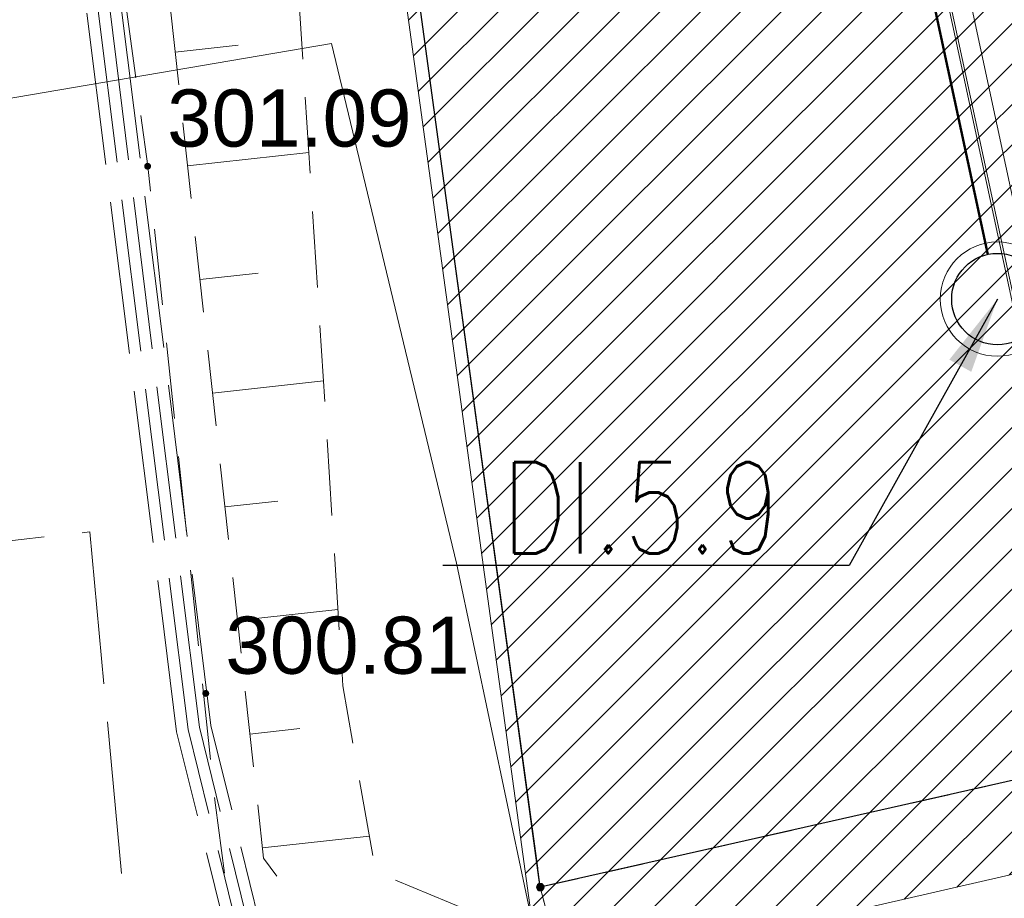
# Model space of a CAD drawing. Header units: metres. Extents: x 6567444 to 13135881, y 5574237 to 11149086.
# Tile 17 of 212: x 6567857 to 6567870, y 5574368 to 5574379. Entities that reach past the tile are written whole.
import ezdxf

# ---------------------------------------------------------------- set-up
doc = ezdxf.new("R2010")
doc.units = ezdxf.units.M
for name, pattern in [('_MDCP$0$L_0_03', [1, 0.5, -0.5]), ('_MDCP$0$L_0_04', [1.5, 1, -0.5]), ('_MDCP$0$L_2_50', [2.5, 2, -0.5]), ('GE.I.6640.1.468.2024_MDCP_dodatkowe pomiary_12.03.2026$0$L_0_03', [1, 0.5, -0.5]), ('GE.I.6640.1.468.2024_MDCP_dodatkowe pomiary_12.03.2026$0$L_0_04', [1.5, 1, -0.5]), ('GE.I.6640.1.468.2024_MDCP_dodatkowe pomiary_12.03.2026$0$L_2_50', [2.5, 2, -0.5])]:
    doc.linetypes.add(name, pattern=pattern)
for name, color, linetype, lineweight in [('_MDCP$0$EGB_DzialkaEwidencyjna', 7, 'Continuous', 18), ('_MDCP$0$EGB_Klasouzytek', 92, 'Continuous', 18), ('_MDCP$0$EGB_KonturUzytkuGruntowego', 92, 'Continuous', 18), ('_MDCP$0$EGB_PunktGraniczny', 7, 'Continuous', 18), ('_MDCP$0$GES_PrzewodElektroenergetyczny_Projektowany', 7, 'Continuous', 18), ('_MDCP$0$KR_ObiektKarto', 7, 'Continuous', 18), ('_MDCP$0$OT_Komunikacja', 7, 'Continuous', 18), ('_MDCP$0$OT_Skarpa', 7, 'Continuous', 18), ('_MDCP$0$OTRS', 7, 'Continuous', 13), ('_MDCP$0$OTRS_O', 7, 'Continuous', 20), ('_MDCP$0$Z_GRANICE SPRAWDZONE', 100, 'Continuous', 30), ('_MDCP$1$GES_PrzewodWodociagowy', 5, 'Continuous', 18), ('_TT_KAN_D', 96, 'Continuous', 50), ('_TT_KAN_D_Opis_PKT_I', 7, 'Continuous', 30), ('_TT_opis', 7, 'Continuous', 25), ('GE.I.6640.1.468.2024_MDCP_dodatkowe pomiary_12.03.2026$0$EGB_DzialkaEwidencyjna', 7, 'Continuous', 18), ('GE.I.6640.1.468.2024_MDCP_dodatkowe pomiary_12.03.2026$0$EGB_Klasouzytek', 92, 'Continuous', 18), ('GE.I.6640.1.468.2024_MDCP_dodatkowe pomiary_12.03.2026$0$EGB_KonturUzytkuGruntowego', 92, 'Continuous', 18), ('GE.I.6640.1.468.2024_MDCP_dodatkowe pomiary_12.03.2026$0$EGB_PunktGraniczny', 7, 'Continuous', 18), ('GE.I.6640.1.468.2024_MDCP_dodatkowe pomiary_12.03.2026$0$GES_PrzewodElektroenergetyczny_Projektowany', 7, 'Continuous', 18), ('GE.I.6640.1.468.2024_MDCP_dodatkowe pomiary_12.03.2026$0$GES_PrzewodWodociagowy', 5, 'Continuous', 18), ('GE.I.6640.1.468.2024_MDCP_dodatkowe pomiary_12.03.2026$0$KR_ObiektKarto', 7, 'Continuous', 18), ('GE.I.6640.1.468.2024_MDCP_dodatkowe pomiary_12.03.2026$0$OT_Komunikacja', 7, 'Continuous', 18), ('GE.I.6640.1.468.2024_MDCP_dodatkowe pomiary_12.03.2026$0$OT_Skarpa', 7, 'Continuous', 18), ('GE.I.6640.1.468.2024_MDCP_dodatkowe pomiary_12.03.2026$0$OTRS', 7, 'Continuous', 13), ('GE.I.6640.1.468.2024_MDCP_dodatkowe pomiary_12.03.2026$0$OTRS_O', 7, 'Continuous', 20), ('GE.I.6640.1.468.2024_MDCP_dodatkowe pomiary_12.03.2026$0$Z_GRANICE SPRAWDZONE', 100, 'Continuous', 30)]:
    doc.layers.add(name, color=color, linetype=linetype, lineweight=lineweight)
doc.layers.add('FORMA - Arch 01 - PZT 1 Strefy', color=7, linetype='Continuous')
doc.styles.add('_MDCP$0$BDOT', font='arial.ttf', dxfattribs={"width": 0.9})
doc.styles.add('GE.I.6640.1.468.2024_MDCP_dodatkowe pomiary_12.03.2026$0$BDOT', font='arial.ttf', dxfattribs={"width": 0.9})
doc.styles.add('ROMANS', font='romans.shx', dxfattribs={"width": 0.9})
doc.styles.get("Standard").update_dxf_attribs({"font": 'arial.ttf'})
doc.dimstyles.new('ISO-25', dxfattribs={"dimtxt": 2.5, "dimasz": 2.5, "dimexe": 1.25, "dimexo": 0.625, "dimtad": 1, "dimtxsty": 'Standard', "dimcen": 2.5, "dimadec": 0, "dimazin": 0, "dimtfac": 1, "dimtmove": 0, "dimatfit": 3, "dimfxl": 1, "dimarcsym": 0})
pattern_1 = [(45, (0, 0), (-0.265165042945, 0.265165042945), [])]

# ---------------------------------------------------------------- blocks, each defined once
blk = doc.blocks.new('_MDCP$0$L_0_02_2')
at = {"color": 0}
blk.add_point((0, 0), dxfattribs=at)
blk = doc.blocks.new('_MDCP$0$L_0_02_1')
at = {"color": 0}
blk.add_point((0, 0), dxfattribs=at)
blk = doc.blocks.new('_MDCP$0$EGPG_N')
at = {"linetype": 'Continuous', "lineweight": 13}
blk.add_hatch(color=0, dxfattribs=at).paths.add_polyline_path([(0, -0.1, 1), (0, 0.1, 1)])
at = {"color": 0, "linetype": 'Continuous', "lineweight": 13}
blk.add_circle((0, 0), 0.1, dxfattribs=at)
blk = doc.blocks.new('_MDCP$0$OTRS')
at = {"layer": '_MDCP$0$OTRS', "color": 0, "lineweight": -3, "const_width": 0.09}
blk.add_lwpolyline([(-0.045, 0, 1), (0.045, 0, 1)], format="xyb", close=True, dxfattribs=at)
at = {"layer": '_MDCP$0$OTRS_O', "color": 0, "style": '_MDCP$0$BDOT'}
blk.add_attdef('RZEDNA', (0.514, 0.515), '', height=1.5, dxfattribs=at)
blk = doc.blocks.new('_MDCP')
at = {"layer": '_MDCP$0$EGB_DzialkaEwidencyjna', "linetype": 'CONTINUOUS', "lineweight": 18}
for p, q in [((6567870.09, 5574563.29), (6567937.22, 5574576.21)), ((6567937.22, 5574576.21), (6567953.2, 5574485.85)), ((6567921.55, 5574569.11), (6567849.51, 5574552.26)), ((6567849.51, 5574552.26), (6567921.55, 5574569.11)), ((6567946.41, 5574443.1), (6567921.55, 5574569.11)), ((6567921.55, 5574569.11), (6567946.41, 5574443.1)), ((6567848.19, 5574557.83), (6567870.09, 5574563.29)), ((6567849.51, 5574552.26), (6567848.19, 5574557.83)), ((6567830.11, 5574547.72), (6567849.51, 5574552.26)), ((6567829, 5574518.49), (6567830.11, 5574547.72)), ((6567851.37, 5574441.53), (6567829, 5574518.49)), ((6567953.2, 5574485.85), (6567954.34, 5574479.4)), ((6567954.34, 5574479.4), (6567964.63, 5574421.22)), ((6567945.87, 5574426.93), (6567946.41, 5574443.1)), ((6567946.41, 5574443.1), (6567945.87, 5574426.93)), ((6567857.95, 5574413.39), (6567851.37, 5574441.53)), ((6567941.78, 5574411.28), (6567945.87, 5574426.93)), ((6567945.87, 5574426.93), (6567941.78, 5574411.28)), ((6567964.63, 5574421.22), (6567961.98, 5574385.01)), ((6567864.17, 5574367.81), (6567857.95, 5574413.39)), ((6567926.87, 5574389.48), (6567941.78, 5574411.28)), ((6567941.78, 5574411.28), (6567926.87, 5574389.48)), ((6567903.73, 5574376.76), (6567926.87, 5574389.48)), ((6567926.87, 5574389.48), (6567903.73, 5574376.76)), ((6567961.98, 5574385.01), (6567940.38, 5574379.35)), ((6567940.38, 5574379.35), (6567927.03, 5574350.99)), ((6567864.17, 5574367.81), (6567903.73, 5574376.76)), ((6567903.73, 5574376.76), (6567864.17, 5574367.81)), ((6567869.98, 5574345.11), (6567864.17, 5574367.81)), ((6567921.32, 5574359.06), (6567869.98, 5574345.11)), ((6567923.464, 5574348.631), (6567921.32, 5574359.06)), ((6567927.03, 5574350.99), (6567923.464, 5574348.631))]:
    blk.add_line(p, q, dxfattribs=at)
at = {"layer": '_MDCP$0$EGB_DzialkaEwidencyjna', "linetype": 'Continuous', "lineweight": 18}
blk.add_line((6567857.984, 5574413.142), (6567864.136, 5574368.058), dxfattribs=at)
at = {"layer": '_MDCP$0$EGB_Klasouzytek', "lineweight": 18}
for points in [[(6567922.989, 5574350.942), (6567921.32, 5574359.06), (6567869.98, 5574345.11), (6567864.17, 5574367.81), (6567903.73, 5574376.76), (6567926.87, 5574389.48), (6567941.78, 5574411.28), (6567945.87, 5574426.93), (6567946.41, 5574443.1), (6567921.55, 5574569.11), (6567849.51, 5574552.26), (6567848.19, 5574557.83), (6567870.09, 5574563.29), (6567937.22, 5574576.21)], [(6567843.288, 5574339.738), (6567840.22, 5574379.37), (6567837.97, 5574408.39), (6567824.54, 5574464.39), (6567815.07, 5574503.11), (6567813.39, 5574510.85), (6567812.91, 5574512.76), (6567809.64, 5574533.63), (6567810.66, 5574545.93), (6567811.96, 5574548.85), (6567814.7, 5574549.3), (6567819.81, 5574551.02), (6567841.64, 5574556.2), (6567848.19, 5574557.83), (6567849.51, 5574552.26), (6567830.11, 5574547.72), (6567829, 5574518.49), (6567851.37, 5574441.53), (6567857.95, 5574413.39), (6567862.49, 5574380.1), (6567864.17, 5574367.81), (6567869.98, 5574345.11), (6567862.17, 5574342.99), (6567862.141, 5574342.197)]]:
    blk.add_lwpolyline(points, dxfattribs=at)
blk.add_lwpolyline([(6567903.73, 5574376.76), (6567864.17, 5574367.81), (6567857.95, 5574413.39), (6567851.37, 5574441.53), (6567829, 5574518.49), (6567830.11, 5574547.72), (6567849.51, 5574552.26), (6567921.55, 5574569.11), (6567946.41, 5574443.1), (6567945.87, 5574426.93), (6567941.78, 5574411.28), (6567926.87, 5574389.48)], close=True, dxfattribs=at)
at = {"layer": '_MDCP$0$EGB_KonturUzytkuGruntowego', "linetype": '_MDCP$0$L_0_03', "lineweight": 18}
for points in [[(6567922.989, 5574350.942), (6567921.32, 5574359.06), (6567869.98, 5574345.11), (6567864.17, 5574367.81), (6567903.73, 5574376.76), (6567926.87, 5574389.48), (6567941.78, 5574411.28), (6567945.87, 5574426.93), (6567946.41, 5574443.1), (6567921.55, 5574569.11), (6567849.51, 5574552.26), (6567848.19, 5574557.83), (6567870.09, 5574563.29), (6567937.22, 5574576.21), (6567953.2, 5574485.85)], [(6567843.288, 5574339.738), (6567840.22, 5574379.37), (6567837.97, 5574408.39), (6567824.54, 5574464.39), (6567815.07, 5574503.11), (6567813.39, 5574510.85), (6567812.91, 5574512.76), (6567809.64, 5574533.63), (6567810.66, 5574545.93), (6567811.96, 5574548.85), (6567814.7, 5574549.3), (6567819.81, 5574551.02), (6567841.64, 5574556.2), (6567848.19, 5574557.83), (6567849.51, 5574552.26), (6567830.11, 5574547.72), (6567829, 5574518.49), (6567851.37, 5574441.53), (6567857.95, 5574413.39), (6567862.49, 5574380.1), (6567864.17, 5574367.81), (6567869.98, 5574345.11), (6567862.17, 5574342.99), (6567862.141, 5574342.197)]]:
    blk.add_lwpolyline(points, dxfattribs=at)
at = {"layer": '_MDCP$0$EGB_KonturUzytkuGruntowego', "linetype": '_MDCP$0$L_0_03', "lineweight": 18, "flags": 128}
blk.add_lwpolyline([(6567864.17, 5574367.81), (6567862.49, 5574380.1), (6567857.95, 5574413.39), (6567851.37, 5574441.53), (6567829, 5574518.49), (6567830.11, 5574547.72), (6567849.51, 5574552.26), (6567921.55, 5574569.11), (6567946.41, 5574443.1), (6567945.87, 5574426.93), (6567941.78, 5574411.28), (6567926.87, 5574389.48), (6567903.73, 5574376.76)], close=True, dxfattribs=at)
at = {"layer": '_MDCP$0$EGB_PunktGraniczny'}
blk.add_point((6567864.17, 5574367.81), dxfattribs=at)
at = {"layer": '_MDCP$0$GES_PrzewodElektroenergetyczny_Projektowany', "color": 1, "linetype": '_MDCP$0$L_2_50', "lineweight": 18}
for points in [[(6567863.44, 5574345.55), (6567861.32, 5574363.97), (6567859.85, 5574369.93), (6567858, 5574384.73), (6567853.42, 5574407.58), (6567857.22, 5574413.88), (6567851.14, 5574440.24), (6567846.03, 5574440.28), (6567840.62, 5574462.96)], [(6567862.97, 5574345.7), (6567860.87, 5574363.89), (6567859.4, 5574369.85), (6567857.55, 5574384.66), (6567852.95, 5574407.66), (6567856.75, 5574413.96), (6567850.78, 5574439.79), (6567845.68, 5574439.84), (6567840.19, 5574462.85)], [(6567863.13, 5574345.65), (6567861.02, 5574363.92), (6567859.55, 5574369.88), (6567857.7, 5574384.68), (6567853.11, 5574407.63), (6567856.91, 5574413.93), (6567850.9, 5574439.94), (6567845.79, 5574439.99), (6567840.33, 5574462.89)], [(6567863.28, 5574345.6), (6567861.17, 5574363.95), (6567859.7, 5574369.91), (6567857.85, 5574384.71), (6567853.27, 5574407.6), (6567857.07, 5574413.91), (6567851.02, 5574440.09), (6567845.91, 5574440.13), (6567840.48, 5574462.92)], [(6567838.66, 5574382.16), (6567847.42, 5574377.99), (6567848.22, 5574371.37), (6567858.26, 5574372.47), (6567858.75, 5574367.2), (6567862.48, 5574363.96), (6567865.16, 5574346.93), (6567862.035, 5574342.183)]]:
    blk.add_lwpolyline(points, dxfattribs=at)
at = {"layer": '_MDCP$0$KR_ObiektKarto', "linetype": 'Continuous', "lineweight": 18, "flags": 128}
for points in [[(6567859.379, 5574378.764), (6567860.209, 5574378.855)], [(6567859.543, 5574377.273), (6567861.134, 5574377.448)], [(6567859.707, 5574375.782), (6567860.468, 5574375.866)], [(6567859.87, 5574374.291), (6567861.325, 5574374.451)], [(6567860.034, 5574372.8), (6567860.727, 5574372.876)], [(6567860.198, 5574371.309), (6567861.516, 5574371.454)], [(6567860.361, 5574369.818), (6567861.014, 5574369.89)], [(6567860.525, 5574368.327), (6567861.927, 5574368.481)]]:
    blk.add_lwpolyline(points, dxfattribs=at)
at = {"layer": '_MDCP$0$OT_Komunikacja', "color": 7, "linetype": '_MDCP$0$L_0_04', "lineweight": 18, "flags": 128}
blk.add_lwpolyline([(6567947.515, 5574455.698), (6567948.396, 5574450.424), (6567948.648, 5574448.732), (6567948.975, 5574446.476), (6567949.265, 5574444.281), (6567949.478, 5574440.508), (6567949.478, 5574438.827), (6567949.548, 5574436.345), (6567949.466, 5574434.494), (6567949.331, 5574431.506), (6567949.013, 5574428.567), (6567948.397, 5574424.452), (6567947.845, 5574421.592), (6567946.958, 5574417.848), (6567946.194, 5574415.206), (6567944.955, 5574411.463), (6567944.22, 5574409.565), (6567943.335, 5574407.431), (6567941.896, 5574404.446), (6567940.723, 5574402.331), (6567939.781, 5574400.677), (6567938.516, 5574398.665), (6567936.744, 5574396.084), (6567934.465, 5574393.243), (6567932.327, 5574390.844), (6567928.971, 5574387.543), (6567926.7, 5574385.54), (6567925.032, 5574384.195), (6567923.337, 5574382.935), (6567920.797, 5574381.179), (6567917.606, 5574379.366), (6567914.527, 5574377.737), (6567911.816, 5574376.502), (6567909.558, 5574375.579), (6567907.269, 5574374.816), (6567903.606, 5574373.672), (6567899.382, 5574372.528), (6567894.891, 5574371.274), (6567878.894, 5574366.917), (6567867.949, 5574363.87), (6567863.154, 5574362.61), (6567857.11, 5574361.35), (6567856.863, 5574364.456), (6567856.582, 5574368.039), (6567856.09, 5574372.83), (6567857, 5574372.9), (6567856.31, 5574378.9), (6567855.79, 5574382.87), (6567855.18, 5574386.83), (6567854.51, 5574390.76), (6567853.78, 5574394.71), (6567853.05, 5574398.63), (6567852.19, 5574402.6), (6567849.76, 5574413.26), (6567849.89, 5574414.22), (6567851.83, 5574414.67), (6567851.37, 5574416.66), (6567854.58, 5574417.42), (6567850.88, 5574432.39), (6567845.96, 5574431.22), (6567840.92, 5574450.67), (6567838.96, 5574456.25), (6567831.07, 5574490.06), (6567830.27, 5574495.98), (6567829, 5574501.83), (6567827.92, 5574506.7), (6567826.86, 5574511.56), (6567826.08, 5574515.52), (6567825.4, 5574519.47), (6567824.95, 5574522.44), (6567824.5, 5574526.43), (6567824.25, 5574529.43), (6567824.08, 5574532.42), (6567824.01, 5574536.4), (6567824.25, 5574539.41), (6567825.44, 5574545.29), (6567826.09, 5574547.18), (6567826.92, 5574548.98), (6567827.87, 5574550.71), (6567829, 5574552.37), (6567849.24, 5574556.86), (6567847.84, 5574562.43), (6567850.42, 5574563.07), (6567851, 5574562.82), (6567857.08, 5574558.64), (6567878.36, 5574563.51), (6567907.32, 5574570.28), (6567907.73, 5574567.88), (6567878.94, 5574561.2), (6567857.62, 5574556.33), (6567833.07, 5574550.68), (6567832.17, 5574550.48), (6567830.79, 5574549.8), (6567829.67, 5574548.79), (6567828.68, 5574547.02), (6567827.68, 5574544.22), (6567827.06, 5574541.37), (6567826.61, 5574538.33), (6567826.47, 5574535.3), (6567826.62, 5574531.27), (6567826.93, 5574527.32), (6567827.29, 5574523.8), (6567827.81, 5574520.34), (6567828.64, 5574515.44), (6567829.22, 5574512.47), (6567831.34, 5574502.7), (6567832, 5574502.04), (6567832.86, 5574501.86), (6567835.48, 5574490.39), (6567838.69, 5574476.72), (6567840.94, 5574477.22), (6567842.1, 5574472.29), (6567839.84, 5574471.76), (6567843.24, 5574457.14), (6567846.41, 5574443.89), (6567846.82, 5574442.27), (6567847.04, 5574441.61), (6567847.42, 5574441.08), (6567847.97, 5574440.71), (6567848.63, 5574440.56), (6567849.32, 5574440.61), (6567851.19, 5574441.04), (6567854.02, 5574429.39), (6567857.72, 5574414.07), (6567855.38, 5574413.53), (6567854.43, 5574412.7), (6567853.63, 5574411.68), (6567853.17, 5574410.72), (6567853.12, 5574409.71), (6567854.26, 5574404.84), (6567855.51, 5574399), (6567857.01, 5574391.2), (6567857.79, 5574386.18), (6567858.35, 5574382.21), (6567859.02, 5574377.27), (6567859.909, 5574368.887), (6567860.055, 5574367.78), (6567860.402, 5574366.895), (6567861.348, 5574365.757), (6567862.743, 5574365.112), (6567863.812, 5574364.983), (6567864.873, 5574365.082), (6567875.385, 5574368.045), (6567887.169, 5574371.344), (6567894.86, 5574373.433), (6567904.193, 5574375.979), (6567909.986, 5574377.842), (6567913.714, 5574379.575), (6567916.29, 5574380.93), (6567919.833, 5574382.929), (6567921.94, 5574384.465), (6567924.837, 5574386.597), (6567926.974, 5574388.488), (6567928.91, 5574390.273), (6567932.797, 5574394.443), (6567936.263, 5574399.014), (6567938.789, 5574403.047), (6567940.719, 5574406.619), (6567942.6, 5574410.97), (6567944.237, 5574415.951), (6567945.095, 5574418.932), (6567946.005, 5574422.667), (6567946.916, 5574428.255), (6567947.357, 5574433.537), (6567947.446, 5574438.626), (6567947.184, 5574444.294), (6567946.685, 5574448.233), (6567946.054, 5574452.175), (6567945.029, 5574458.386), (6567942.856, 5574469.729), (6567945.871, 5574465.435)], close=True, dxfattribs=at)
at = {"layer": '_MDCP$0$OT_Skarpa', "color": 7, "linetype": '_MDCP$0$L_0_04', "lineweight": 18, "flags": 128}
blk.add_lwpolyline([(6567836.9, 5574495.68), (6567838.52, 5574491.11), (6567840.59, 5574480.86), (6567843.46, 5574480.36), (6567848.13, 5574462.83), (6567851.9, 5574444.67), (6567858.01, 5574426.68), (6567860.79, 5574412.31), (6567856.48, 5574410.59), (6567857.58, 5574403.57), (6567859.68, 5574394.97), (6567860.62, 5574385.5), (6567861.58, 5574370.45), (6567862.01, 5574368.01), (6567863.53, 5574367.38), (6567863.13, 5574366), (6567861.59, 5574366.75), (6567860.54, 5574368.19), (6567859.27, 5574379.76), (6567857.79, 5574389.9), (6567858.03, 5574392), (6567857.57, 5574394.08), (6567856.6, 5574396.01), (6567853.99, 5574408.75), (6567853.94, 5574410.45), (6567854.9, 5574412.03), (6567856.04, 5574412.96), (6567858.35, 5574413.64), (6567855.26, 5574426.79), (6567851.62, 5574441.38), (6567849.42, 5574443.2), (6567847.4, 5574447.15), (6567844.89, 5574462.43), (6567841.18, 5574478.32), (6567838.55, 5574479.72), (6567836.83, 5574487.4), (6567833.76, 5574501.75)], close=True, dxfattribs=at)
at = {"layer": '_MDCP$0$Z_GRANICE SPRAWDZONE', "linetype": 'ByBlock', "flags": 128}
blk.add_lwpolyline([(6567830.11, 5574547.72), (6567849.531, 5574552.262), (6567921.55, 5574569.11), (6567946.41, 5574443.1), (6567945.87, 5574426.93), (6567941.769, 5574411.258), (6567926.87, 5574389.48), (6567903.73, 5574376.76), (6567864.17, 5574367.81), (6567857.95, 5574413.39), (6567851.37, 5574441.53), (6567829, 5574518.49), (6567830.11, 5574547.72)], dxfattribs=at)
at = {"layer": '_MDCP$1$GES_PrzewodWodociagowy', "color": 5, "linetype": 'Continuous', "lineweight": 18}
blk.add_lwpolyline([(6567827.542, 5574374.609), (6567833.78, 5574375.29), (6567857.1, 5574378.14), (6567861.43, 5574378.88), (6567863.07, 5574372.06), (6567864.41, 5574365.71), (6567864.76, 5574364.5), (6567864.96, 5574363.98), (6567869.44, 5574345.36)], dxfattribs=at)
at = {"layer": '_MDCP$0$EGB_DzialkaEwidencyjna', "linetype": 'Continuous', "xscale": 0.5, "yscale": 0.5, "zscale": 0.5}
for name, rotation in [('_MDCP$0$L_0_02_2', 284.36), ('_MDCP$0$L_0_02_1', 12.75), ('_MDCP$0$L_0_02_2', 97.77), ('_MDCP$0$L_0_02_1', 284.36), ('_MDCP$0$L_0_02_2', 12.75), ('_MDCP$0$L_0_02_1', 97.77)]:
    blk.add_blockref(name, (6567864.17, 5574367.81), dxfattribs=dict(at, rotation=rotation))
at = {"layer": '_MDCP$0$EGB_PunktGraniczny', "linetype": 'Continuous', "xscale": 0.5, "yscale": 0.5, "zscale": 0.5}
blk.add_blockref('_MDCP$0$EGPG_N', (6567864.17, 5574367.81), dxfattribs=at)
at = {"layer": '_MDCP$0$OTRS', "xscale": 0.5, "yscale": 0.5, "zscale": 0.5}
for p, values in [((6567859.019, 5574377.268, 301.087), {'RZEDNA': '301.09'}), ((6567859.782, 5574370.352, 300.805), {'RZEDNA': '300.81'})]:
    blk.add_blockref('_MDCP$0$OTRS', p, dxfattribs=at).add_auto_attribs(values)
blk = doc.blocks.new('GE.I.6640.1.468.2024_MDCP_dodatkowe pomiary_12.03.2026$0$L_0_02_2')
at = {"color": 0}
blk.add_point((0, 0), dxfattribs=at)
blk = doc.blocks.new('GE.I.6640.1.468.2024_MDCP_dodatkowe pomiary_12.03.2026$0$L_0_02_1')
at = {"color": 0}
blk.add_point((0, 0), dxfattribs=at)
blk = doc.blocks.new('GE.I.6640.1.468.2024_MDCP_dodatkowe pomiary_12.03.2026$0$EGPG_N')
at = {"linetype": 'Continuous', "lineweight": 13}
blk.add_hatch(color=0, dxfattribs=at).paths.add_polyline_path([(0, -0.1, 1), (0, 0.1, 1)])
at = {"color": 0, "linetype": 'Continuous', "lineweight": 13}
blk.add_circle((0, 0), 0.1, dxfattribs=at)
blk = doc.blocks.new('GE.I.6640.1.468.2024_MDCP_dodatkowe pomiary_12.03.2026$0$OTRS')
at = {"layer": 'GE.I.6640.1.468.2024_MDCP_dodatkowe pomiary_12.03.2026$0$OTRS', "color": 0, "lineweight": -3, "const_width": 0.09}
blk.add_lwpolyline([(-0.045, 0, 1), (0.045, 0, 1)], format="xyb", close=True, dxfattribs=at)
at = {"layer": 'GE.I.6640.1.468.2024_MDCP_dodatkowe pomiary_12.03.2026$0$OTRS_O', "color": 0, "style": 'GE.I.6640.1.468.2024_MDCP_dodatkowe pomiary_12.03.2026$0$BDOT'}
blk.add_attdef('RZEDNA', (0.514, 0.515), '', height=1.5, dxfattribs=at)
blk = doc.blocks.new('GE.I.6640.1.468.2024_MDCP_dodatkowe pomiary_12.03.2026')
at = {"layer": 'GE.I.6640.1.468.2024_MDCP_dodatkowe pomiary_12.03.2026$0$EGB_DzialkaEwidencyjna', "linetype": 'CONTINUOUS', "lineweight": 18}
for p, q in [((6567870.09, 5574563.29), (6567937.22, 5574576.21)), ((6567937.22, 5574576.21), (6567953.2, 5574485.85)), ((6567921.55, 5574569.11), (6567849.51, 5574552.26)), ((6567849.51, 5574552.26), (6567921.55, 5574569.11)), ((6567946.41, 5574443.1), (6567921.55, 5574569.11)), ((6567921.55, 5574569.11), (6567946.41, 5574443.1)), ((6567848.19, 5574557.83), (6567870.09, 5574563.29)), ((6567849.51, 5574552.26), (6567848.19, 5574557.83)), ((6567830.11, 5574547.72), (6567849.51, 5574552.26)), ((6567829, 5574518.49), (6567830.11, 5574547.72)), ((6567851.37, 5574441.53), (6567829, 5574518.49)), ((6567953.2, 5574485.85), (6567954.34, 5574479.4)), ((6567954.34, 5574479.4), (6567964.63, 5574421.22)), ((6567945.87, 5574426.93), (6567946.41, 5574443.1)), ((6567946.41, 5574443.1), (6567945.87, 5574426.93)), ((6567857.95, 5574413.39), (6567851.37, 5574441.53)), ((6567941.78, 5574411.28), (6567945.87, 5574426.93)), ((6567945.87, 5574426.93), (6567941.78, 5574411.28)), ((6567964.63, 5574421.22), (6567961.98, 5574385.01)), ((6567864.17, 5574367.81), (6567857.95, 5574413.39)), ((6567926.87, 5574389.48), (6567941.78, 5574411.28)), ((6567941.78, 5574411.28), (6567926.87, 5574389.48)), ((6567903.73, 5574376.76), (6567926.87, 5574389.48)), ((6567926.87, 5574389.48), (6567903.73, 5574376.76)), ((6567961.98, 5574385.01), (6567940.38, 5574379.35)), ((6567940.38, 5574379.35), (6567927.03, 5574350.99)), ((6567864.17, 5574367.81), (6567903.73, 5574376.76)), ((6567903.73, 5574376.76), (6567864.17, 5574367.81)), ((6567869.98, 5574345.11), (6567864.17, 5574367.81)), ((6567921.32, 5574359.06), (6567869.98, 5574345.11)), ((6567923.464, 5574348.631), (6567921.32, 5574359.06)), ((6567927.03, 5574350.99), (6567923.464, 5574348.631))]:
    blk.add_line(p, q, dxfattribs=at)
at = {"layer": 'GE.I.6640.1.468.2024_MDCP_dodatkowe pomiary_12.03.2026$0$EGB_DzialkaEwidencyjna', "linetype": 'Continuous', "lineweight": 18}
blk.add_line((6567857.984, 5574413.142), (6567864.136, 5574368.058), dxfattribs=at)
at = {"layer": 'GE.I.6640.1.468.2024_MDCP_dodatkowe pomiary_12.03.2026$0$EGB_Klasouzytek', "lineweight": 18}
for points in [[(6567922.989, 5574350.942), (6567921.32, 5574359.06), (6567869.98, 5574345.11), (6567864.17, 5574367.81), (6567903.73, 5574376.76), (6567926.87, 5574389.48), (6567941.78, 5574411.28), (6567945.87, 5574426.93), (6567946.41, 5574443.1), (6567921.55, 5574569.11), (6567849.51, 5574552.26), (6567848.19, 5574557.83), (6567870.09, 5574563.29), (6567937.22, 5574576.21)], [(6567843.288, 5574339.738), (6567840.22, 5574379.37), (6567837.97, 5574408.39), (6567824.54, 5574464.39), (6567815.07, 5574503.11), (6567813.39, 5574510.85), (6567812.91, 5574512.76), (6567809.64, 5574533.63), (6567810.66, 5574545.93), (6567811.96, 5574548.85), (6567814.7, 5574549.3), (6567819.81, 5574551.02), (6567841.64, 5574556.2), (6567848.19, 5574557.83), (6567849.51, 5574552.26), (6567830.11, 5574547.72), (6567829, 5574518.49), (6567851.37, 5574441.53), (6567857.95, 5574413.39), (6567862.49, 5574380.1), (6567864.17, 5574367.81), (6567869.98, 5574345.11), (6567862.17, 5574342.99), (6567862.141, 5574342.197)]]:
    blk.add_lwpolyline(points, dxfattribs=at)
blk.add_lwpolyline([(6567903.73, 5574376.76), (6567864.17, 5574367.81), (6567857.95, 5574413.39), (6567851.37, 5574441.53), (6567829, 5574518.49), (6567830.11, 5574547.72), (6567849.51, 5574552.26), (6567921.55, 5574569.11), (6567946.41, 5574443.1), (6567945.87, 5574426.93), (6567941.78, 5574411.28), (6567926.87, 5574389.48)], close=True, dxfattribs=at)
at = {"layer": 'GE.I.6640.1.468.2024_MDCP_dodatkowe pomiary_12.03.2026$0$EGB_KonturUzytkuGruntowego', "linetype": 'GE.I.6640.1.468.2024_MDCP_dodatkowe pomiary_12.03.2026$0$L_0_03', "lineweight": 18}
for points in [[(6567922.989, 5574350.942), (6567921.32, 5574359.06), (6567869.98, 5574345.11), (6567864.17, 5574367.81), (6567903.73, 5574376.76), (6567926.87, 5574389.48), (6567941.78, 5574411.28), (6567945.87, 5574426.93), (6567946.41, 5574443.1), (6567921.55, 5574569.11), (6567849.51, 5574552.26), (6567848.19, 5574557.83), (6567870.09, 5574563.29), (6567937.22, 5574576.21), (6567953.2, 5574485.85)], [(6567843.288, 5574339.738), (6567840.22, 5574379.37), (6567837.97, 5574408.39), (6567824.54, 5574464.39), (6567815.07, 5574503.11), (6567813.39, 5574510.85), (6567812.91, 5574512.76), (6567809.64, 5574533.63), (6567810.66, 5574545.93), (6567811.96, 5574548.85), (6567814.7, 5574549.3), (6567819.81, 5574551.02), (6567841.64, 5574556.2), (6567848.19, 5574557.83), (6567849.51, 5574552.26), (6567830.11, 5574547.72), (6567829, 5574518.49), (6567851.37, 5574441.53), (6567857.95, 5574413.39), (6567862.49, 5574380.1), (6567864.17, 5574367.81), (6567869.98, 5574345.11), (6567862.17, 5574342.99), (6567862.141, 5574342.197)]]:
    blk.add_lwpolyline(points, dxfattribs=at)
at = {"layer": 'GE.I.6640.1.468.2024_MDCP_dodatkowe pomiary_12.03.2026$0$EGB_KonturUzytkuGruntowego', "linetype": 'GE.I.6640.1.468.2024_MDCP_dodatkowe pomiary_12.03.2026$0$L_0_03', "lineweight": 18, "flags": 128}
blk.add_lwpolyline([(6567864.17, 5574367.81), (6567862.49, 5574380.1), (6567857.95, 5574413.39), (6567851.37, 5574441.53), (6567829, 5574518.49), (6567830.11, 5574547.72), (6567849.51, 5574552.26), (6567921.55, 5574569.11), (6567946.41, 5574443.1), (6567945.87, 5574426.93), (6567941.78, 5574411.28), (6567926.87, 5574389.48), (6567903.73, 5574376.76)], close=True, dxfattribs=at)
at = {"layer": 'GE.I.6640.1.468.2024_MDCP_dodatkowe pomiary_12.03.2026$0$EGB_PunktGraniczny'}
blk.add_point((6567864.17, 5574367.81), dxfattribs=at)
at = {"layer": 'GE.I.6640.1.468.2024_MDCP_dodatkowe pomiary_12.03.2026$0$GES_PrzewodElektroenergetyczny_Projektowany', "color": 1, "linetype": 'GE.I.6640.1.468.2024_MDCP_dodatkowe pomiary_12.03.2026$0$L_2_50', "lineweight": 18}
for points in [[(6567863.44, 5574345.55), (6567861.32, 5574363.97), (6567859.85, 5574369.93), (6567858, 5574384.73), (6567853.42, 5574407.58), (6567857.22, 5574413.88), (6567851.14, 5574440.24), (6567846.03, 5574440.28), (6567840.62, 5574462.96)], [(6567862.97, 5574345.7), (6567860.87, 5574363.89), (6567859.4, 5574369.85), (6567857.55, 5574384.66), (6567852.95, 5574407.66), (6567856.75, 5574413.96), (6567850.78, 5574439.79), (6567845.68, 5574439.84), (6567840.19, 5574462.85)], [(6567863.13, 5574345.65), (6567861.02, 5574363.92), (6567859.55, 5574369.88), (6567857.7, 5574384.68), (6567853.11, 5574407.63), (6567856.91, 5574413.93), (6567850.9, 5574439.94), (6567845.79, 5574439.99), (6567840.33, 5574462.89)], [(6567863.28, 5574345.6), (6567861.17, 5574363.95), (6567859.7, 5574369.91), (6567857.85, 5574384.71), (6567853.27, 5574407.6), (6567857.07, 5574413.91), (6567851.02, 5574440.09), (6567845.91, 5574440.13), (6567840.48, 5574462.92)], [(6567838.66, 5574382.16), (6567847.42, 5574377.99), (6567848.22, 5574371.37), (6567858.26, 5574372.47), (6567858.75, 5574367.2), (6567862.48, 5574363.96), (6567865.16, 5574346.93), (6567862.035, 5574342.183)]]:
    blk.add_lwpolyline(points, dxfattribs=at)
at = {"layer": 'GE.I.6640.1.468.2024_MDCP_dodatkowe pomiary_12.03.2026$0$GES_PrzewodWodociagowy', "color": 5, "linetype": 'Continuous', "lineweight": 18}
blk.add_lwpolyline([(6567827.542, 5574374.609), (6567833.78, 5574375.29), (6567857.1, 5574378.14), (6567861.43, 5574378.88), (6567863.07, 5574372.06), (6567864.41, 5574365.71), (6567864.76, 5574364.5), (6567864.96, 5574363.98), (6567869.44, 5574345.36)], dxfattribs=at)
at = {"layer": 'GE.I.6640.1.468.2024_MDCP_dodatkowe pomiary_12.03.2026$0$KR_ObiektKarto', "linetype": 'Continuous', "lineweight": 18, "flags": 128}
for points in [[(6567859.379, 5574378.764), (6567860.209, 5574378.855)], [(6567859.543, 5574377.273), (6567861.134, 5574377.448)], [(6567859.707, 5574375.782), (6567860.468, 5574375.866)], [(6567859.87, 5574374.291), (6567861.325, 5574374.451)], [(6567860.034, 5574372.8), (6567860.727, 5574372.876)], [(6567860.198, 5574371.309), (6567861.516, 5574371.454)], [(6567860.361, 5574369.818), (6567861.014, 5574369.89)], [(6567860.525, 5574368.327), (6567861.927, 5574368.481)]]:
    blk.add_lwpolyline(points, dxfattribs=at)
at = {"layer": 'GE.I.6640.1.468.2024_MDCP_dodatkowe pomiary_12.03.2026$0$OT_Komunikacja', "color": 7, "linetype": 'GE.I.6640.1.468.2024_MDCP_dodatkowe pomiary_12.03.2026$0$L_0_04', "lineweight": 18, "flags": 128}
blk.add_lwpolyline([(6567947.515, 5574455.698), (6567948.396, 5574450.424), (6567948.648, 5574448.732), (6567948.975, 5574446.476), (6567949.265, 5574444.281), (6567949.478, 5574440.508), (6567949.478, 5574438.827), (6567949.548, 5574436.345), (6567949.466, 5574434.494), (6567949.331, 5574431.506), (6567949.013, 5574428.567), (6567948.397, 5574424.452), (6567947.845, 5574421.592), (6567946.958, 5574417.848), (6567946.194, 5574415.206), (6567944.955, 5574411.463), (6567944.22, 5574409.565), (6567943.335, 5574407.431), (6567941.896, 5574404.446), (6567940.723, 5574402.331), (6567939.781, 5574400.677), (6567938.516, 5574398.665), (6567936.744, 5574396.084), (6567934.465, 5574393.243), (6567932.327, 5574390.844), (6567928.971, 5574387.543), (6567926.7, 5574385.54), (6567925.032, 5574384.195), (6567923.337, 5574382.935), (6567920.797, 5574381.179), (6567917.606, 5574379.366), (6567914.527, 5574377.737), (6567911.816, 5574376.502), (6567909.558, 5574375.579), (6567907.269, 5574374.816), (6567903.606, 5574373.672), (6567899.382, 5574372.528), (6567894.891, 5574371.274), (6567878.894, 5574366.917), (6567867.949, 5574363.87), (6567863.154, 5574362.61), (6567857.11, 5574361.35), (6567856.863, 5574364.456), (6567856.582, 5574368.039), (6567856.09, 5574372.83), (6567857, 5574372.9), (6567856.31, 5574378.9), (6567855.79, 5574382.87), (6567855.18, 5574386.83), (6567854.51, 5574390.76), (6567853.78, 5574394.71), (6567853.05, 5574398.63), (6567852.19, 5574402.6), (6567849.76, 5574413.26), (6567849.89, 5574414.22), (6567851.83, 5574414.67), (6567851.37, 5574416.66), (6567854.58, 5574417.42), (6567850.88, 5574432.39), (6567845.96, 5574431.22), (6567840.92, 5574450.67), (6567838.96, 5574456.25), (6567831.07, 5574490.06), (6567830.27, 5574495.98), (6567829, 5574501.83), (6567827.92, 5574506.7), (6567826.86, 5574511.56), (6567826.08, 5574515.52), (6567825.4, 5574519.47), (6567824.95, 5574522.44), (6567824.5, 5574526.43), (6567824.25, 5574529.43), (6567824.08, 5574532.42), (6567824.01, 5574536.4), (6567824.25, 5574539.41), (6567825.44, 5574545.29), (6567826.09, 5574547.18), (6567826.92, 5574548.98), (6567827.87, 5574550.71), (6567829, 5574552.37), (6567849.24, 5574556.86), (6567847.84, 5574562.43), (6567850.42, 5574563.07), (6567851, 5574562.82), (6567857.08, 5574558.64), (6567878.36, 5574563.51), (6567907.32, 5574570.28), (6567907.73, 5574567.88), (6567878.94, 5574561.2), (6567857.62, 5574556.33), (6567833.07, 5574550.68), (6567832.17, 5574550.48), (6567830.79, 5574549.8), (6567829.67, 5574548.79), (6567828.68, 5574547.02), (6567827.68, 5574544.22), (6567827.06, 5574541.37), (6567826.61, 5574538.33), (6567826.47, 5574535.3), (6567826.62, 5574531.27), (6567826.93, 5574527.32), (6567827.29, 5574523.8), (6567827.81, 5574520.34), (6567828.64, 5574515.44), (6567829.22, 5574512.47), (6567831.34, 5574502.7), (6567832, 5574502.04), (6567832.86, 5574501.86), (6567835.48, 5574490.39), (6567838.69, 5574476.72), (6567840.94, 5574477.22), (6567842.1, 5574472.29), (6567839.84, 5574471.76), (6567843.24, 5574457.14), (6567846.41, 5574443.89), (6567846.82, 5574442.27), (6567847.04, 5574441.61), (6567847.42, 5574441.08), (6567847.97, 5574440.71), (6567848.63, 5574440.56), (6567849.32, 5574440.61), (6567851.19, 5574441.04), (6567854.02, 5574429.39), (6567857.72, 5574414.07), (6567855.38, 5574413.53), (6567854.43, 5574412.7), (6567853.63, 5574411.68), (6567853.17, 5574410.72), (6567853.12, 5574409.71), (6567854.26, 5574404.84), (6567855.51, 5574399), (6567857.01, 5574391.2), (6567857.79, 5574386.18), (6567858.35, 5574382.21), (6567859.02, 5574377.27), (6567859.909, 5574368.887), (6567860.055, 5574367.78), (6567860.402, 5574366.895), (6567861.348, 5574365.757), (6567862.743, 5574365.112), (6567863.812, 5574364.983), (6567864.873, 5574365.082), (6567875.385, 5574368.045), (6567887.169, 5574371.344), (6567894.86, 5574373.433), (6567904.193, 5574375.979), (6567909.986, 5574377.842), (6567913.714, 5574379.575), (6567916.29, 5574380.93), (6567919.833, 5574382.929), (6567921.94, 5574384.465), (6567924.837, 5574386.597), (6567926.974, 5574388.488), (6567928.91, 5574390.273), (6567932.797, 5574394.443), (6567936.263, 5574399.014), (6567938.789, 5574403.047), (6567940.719, 5574406.619), (6567942.6, 5574410.97), (6567944.237, 5574415.951), (6567945.095, 5574418.932), (6567946.005, 5574422.667), (6567946.916, 5574428.255), (6567947.357, 5574433.537), (6567947.446, 5574438.626), (6567947.184, 5574444.294), (6567946.685, 5574448.233), (6567946.054, 5574452.175), (6567945.029, 5574458.386), (6567942.856, 5574469.729), (6567945.871, 5574465.435)], close=True, dxfattribs=at)
at = {"layer": 'GE.I.6640.1.468.2024_MDCP_dodatkowe pomiary_12.03.2026$0$OT_Skarpa', "color": 7, "linetype": 'GE.I.6640.1.468.2024_MDCP_dodatkowe pomiary_12.03.2026$0$L_0_04', "lineweight": 18, "flags": 128}
blk.add_lwpolyline([(6567836.9, 5574495.68), (6567838.52, 5574491.11), (6567840.59, 5574480.86), (6567843.46, 5574480.36), (6567848.13, 5574462.83), (6567851.9, 5574444.67), (6567858.01, 5574426.68), (6567860.79, 5574412.31), (6567856.48, 5574410.59), (6567857.58, 5574403.57), (6567859.68, 5574394.97), (6567860.62, 5574385.5), (6567861.58, 5574370.45), (6567862.01, 5574368.01), (6567863.53, 5574367.38), (6567863.13, 5574366), (6567861.59, 5574366.75), (6567860.54, 5574368.19), (6567859.27, 5574379.76), (6567857.79, 5574389.9), (6567858.03, 5574392), (6567857.57, 5574394.08), (6567856.6, 5574396.01), (6567853.99, 5574408.75), (6567853.94, 5574410.45), (6567854.9, 5574412.03), (6567856.04, 5574412.96), (6567858.35, 5574413.64), (6567855.26, 5574426.79), (6567851.62, 5574441.38), (6567849.42, 5574443.2), (6567847.4, 5574447.15), (6567844.89, 5574462.43), (6567841.18, 5574478.32), (6567838.55, 5574479.72), (6567836.83, 5574487.4), (6567833.76, 5574501.75)], close=True, dxfattribs=at)
at = {"layer": 'GE.I.6640.1.468.2024_MDCP_dodatkowe pomiary_12.03.2026$0$Z_GRANICE SPRAWDZONE', "linetype": 'ByBlock', "flags": 128}
blk.add_lwpolyline([(6567830.11, 5574547.72), (6567849.531, 5574552.262), (6567921.55, 5574569.11), (6567946.41, 5574443.1), (6567945.87, 5574426.93), (6567941.769, 5574411.258), (6567926.87, 5574389.48), (6567903.73, 5574376.76), (6567864.17, 5574367.81), (6567857.95, 5574413.39), (6567851.37, 5574441.53), (6567829, 5574518.49), (6567830.11, 5574547.72)], dxfattribs=at)
at = {"layer": 'GE.I.6640.1.468.2024_MDCP_dodatkowe pomiary_12.03.2026$0$EGB_DzialkaEwidencyjna', "linetype": 'Continuous', "xscale": 0.5, "yscale": 0.5, "zscale": 0.5}
for name, rotation in [('GE.I.6640.1.468.2024_MDCP_dodatkowe pomiary_12.03.2026$0$L_0_02_2', 284.36), ('GE.I.6640.1.468.2024_MDCP_dodatkowe pomiary_12.03.2026$0$L_0_02_1', 12.75), ('GE.I.6640.1.468.2024_MDCP_dodatkowe pomiary_12.03.2026$0$L_0_02_2', 97.77), ('GE.I.6640.1.468.2024_MDCP_dodatkowe pomiary_12.03.2026$0$L_0_02_1', 284.36), ('GE.I.6640.1.468.2024_MDCP_dodatkowe pomiary_12.03.2026$0$L_0_02_2', 12.75), ('GE.I.6640.1.468.2024_MDCP_dodatkowe pomiary_12.03.2026$0$L_0_02_1', 97.77)]:
    blk.add_blockref(name, (6567864.17, 5574367.81), dxfattribs=dict(at, rotation=rotation))
at = {"layer": 'GE.I.6640.1.468.2024_MDCP_dodatkowe pomiary_12.03.2026$0$EGB_PunktGraniczny', "linetype": 'Continuous', "xscale": 0.5, "yscale": 0.5, "zscale": 0.5}
blk.add_blockref('GE.I.6640.1.468.2024_MDCP_dodatkowe pomiary_12.03.2026$0$EGPG_N', (6567864.17, 5574367.81), dxfattribs=at)
at = {"layer": 'GE.I.6640.1.468.2024_MDCP_dodatkowe pomiary_12.03.2026$0$OTRS', "xscale": 0.5, "yscale": 0.5, "zscale": 0.5}
for p, values in [((6567859.019, 5574377.268, 301.087), {'RZEDNA': '301.09'}), ((6567859.782, 5574370.352, 300.805), {'RZEDNA': '300.81'})]:
    blk.add_blockref('GE.I.6640.1.468.2024_MDCP_dodatkowe pomiary_12.03.2026$0$OTRS', p, dxfattribs=at).add_auto_attribs(values)

msp = doc.modelspace()

# ---------------------------------------------------------------- block references
at = {"layer": 'Defpoints'}
msp.add_blockref('GE.I.6640.1.468.2024_MDCP_dodatkowe pomiary_12.03.2026', (0, 0), dxfattribs=at)

# ---------------------------------------------------------------- next in the draw order: block references
msp.add_blockref('_MDCP', (0, 0))

# ---------------------------------------------------------------- next in the draw order: hatches: boundary and pattern name
at = {"layer": 'FORMA - Arch 01 - PZT 1 Strefy', "linetype": 'Continuous', "lineweight": 0, "true_color": 0x606060}
h = msp.add_hatch(dxfattribs=at)
h.set_pattern_fill('ANSI31', color=251, scale=3, style=0)
h.set_pattern_definition(pattern_1)
h.paths.add_polyline_path([(6567871.897, 5574368.332), (6567874.014, 5574368.787), (6567873.643, 5574370.512), (6567903.422, 5574376.912), (6567909.835, 5574380.437), (6567906.331, 5574396.74), (6567901.444, 5574395.69), (6567900.638, 5574399.438, 0.414214), (6567899.925, 5574399.899), (6567899.749, 5574399.861), (6567903.66, 5574381.663), (6567879.003, 5574376.364), (6567879.525, 5574373.939), (6567879.51, 5574373.936), (6567873.199, 5574372.58), (6567872.678, 5574375.004), (6567872.546, 5574374.976), (6567856.579, 5574449.269), (6567867.702, 5574451.66), (6567867.644, 5574451.942), (6567854.542, 5574449.228), (6567857.367, 5574436.081), (6567857.331, 5574436.103), (6567866.955, 5574391.323), (6567867.301, 5574389.716), (6567869.023, 5574381.702), (6567871.013, 5574372.442), (6567871.082, 5574372.125), (6567871.526, 5574370.057)])
at = {"layer": 'FORMA - Arch 01 - PZT 1 Strefy', "linetype": 'Continuous', "lineweight": 0, "true_color": 0x577933}
h = msp.add_hatch(dxfattribs=at)
h.set_pattern_fill('ANSI31', color=77, scale=3, style=0)
h.set_pattern_definition(pattern_1)
h.paths.add_polyline_path([(6567864.17, 5574366.56), (6567871.927, 5574368.338), (6567854.229, 5574450.683), (6567851.221, 5574450.037), (6567848.845, 5574448.927), (6567851.441, 5574440.04), (6567857.873, 5574412.533)])

# ---------------------------------------------------------------- next in the draw order: linework, layer by layer
at = {"layer": '_TT_KAN_D'}
msp.add_lwpolyline([(6567867.565, 5574387.624), (6567870.04, 5574376.112)], dxfattribs=at)
at = {"layer": '_TT_KAN_D', "lineweight": 13}
msp.add_circle((6567870.166, 5574375.525), 0.75, dxfattribs=at)
at = {"layer": '_TT_KAN_D', "lineweight": 30}
msp.add_circle((6567870.166, 5574375.525), 0.6, dxfattribs=at)
at = {"layer": '_TT_opis', "lineweight": 18}
msp.add_lwpolyline([(6567854.623, 5574450.099), (6567870.591, 5574375.806)], dxfattribs=at)
at = {"layer": 'FORMA - Arch 01 - PZT 1 Strefy', "color": 71, "linetype": 'Continuous', "lineweight": 13, "true_color": 0xaff266}
for p, q in [((6567871.927, 5574368.338), (6567854.229, 5574450.683)), ((6567857.873, 5574412.533), (6567864.17, 5574366.56)), ((6567864.17, 5574366.56), (6567871.927, 5574368.338))]:
    msp.add_line(p, q, dxfattribs=at)
at = {"layer": 'FORMA - Arch 01 - PZT 1 Strefy', "color": 9, "linetype": 'Continuous', "lineweight": 13}
msp.add_line((6567869.023, 5574381.702), (6567871.013, 5574372.442), dxfattribs=at)

# ---------------------------------------------------------------- next in the draw order: texts
at = {"layer": '_TT_KAN_D_Opis_PKT_I', "insert": (6567867.324, 5574373.388), "char_height": 1.2, "attachment_point": 3, "style": 'ROMANS'}
msp.add_mtext('\\W0.8;DI.5.9', dxfattribs=at)

# ---------------------------------------------------------------- next in the draw order: leaders
at = {"layer": '_TT_KAN_D_Opis_PKT_I', "lineweight": 25, "annotation_type": 0, "has_hookline": 1, "hookline_direction": 1, "text_width": 3.703}
msp.add_leader([(6567870.166, 5574375.525), (6567868.22, 5574372.029), (6567867.22, 5574372.029)], dimstyle='ISO-25', override={"dimasz": 1, "dimgap": 0.625, "dimtad": 3}, dxfattribs=at)

doc.saveas('drawing.dxf')
